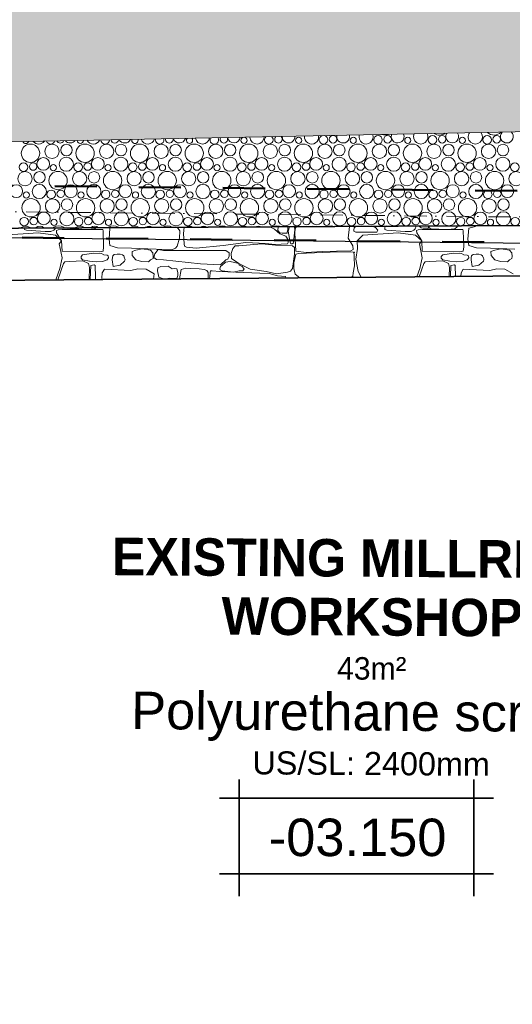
# Model space of a CAD drawing. Header units: millimetres. Extents: x -738537 to 1850049, y -250217 to 604013.
# Tile 32 of 204: x -616314 to -613031, y 76888 to 83456. Entities that reach past the tile are written whole.
import ezdxf

# ---------------------------------------------------------------- set-up
doc = ezdxf.new("R2010")
doc.units = ezdxf.units.MM
doc.header["$MEASUREMENT"] = 0
doc.set_wipeout_variables(frame=1)
for name, pattern in [('Dashed', [280, 140, -140]), ('Dot & Dashed', [280, 150, -60, 0, -70]), ('Wipeout_Contour', [1000, 0, -1000])]:
    doc.linetypes.add(name, pattern=pattern)
for name, color, linetype, lineweight in [('0_Pen_No__170', 9, 'Continuous', 0), ('0_Pen_No__3', 30, 'Continuous', 15), ('A_WALL LOAD_Pen_No__1', 214, 'Continuous', 35), ('BUILDING_Pen_No__2', 1, 'Continuous', 25), ('C-GRID _Pen_No__5', 4, 'Continuous', 5), ('C_TEXT GA_Pen_No__6', 7, 'Continuous', 5), ('MARKETING_Pen_No__1', 214, 'Continuous', 35), ('SEWER LINE_Pen_No__1', 214, 'Continuous', 35)]:
    doc.layers.add(name, color=color, linetype=linetype, lineweight=lineweight)
for name, color, linetype, lineweight, true_color in [('0_Pen_No__171', 7, 'Continuous', 0, 0xdadada), ('0_Pen_No__28', 7, 'Continuous', 50, 0xff9390), ('MARKETING_Pen_No__7', 7, 'Continuous', 5, 0x9f07ff)]:
    doc.layers.add(name, color=color, linetype=linetype, lineweight=lineweight, true_color=true_color)
doc.layers.add('MARKETING', color=7, linetype='Continuous')
doc.styles.add('GENERATED_STYLE_2', font='arial.ttf')
doc.styles.add('GENERATED_STYLE_3', font='GOTHICB.TTF')

# ---------------------------------------------------------------- blocks, each defined once
blk = doc.blocks.new('*X3')
at = {"layer": '0_Pen_No__170', "color": 9, "linetype": 'Continuous', "lineweight": 0}
for centre, radius in [((-614818.9, 82650.7), 20.7), ((-614455.2, 82650.7), 20.7), ((-614226.2, 82658.4), 25.1), ((-614091.5, 82650.7), 20.7), ((-613926.3, 82654.9), 28.6), ((-613862.5, 82658.4), 25.1), ((-613727.8, 82650.7), 20.7), ((-613562.6, 82654.9), 28.6), ((-613498.8, 82658.4), 25.1), ((-613364.1, 82650.7), 20.7), ((-613198.9, 82654.9), 28.6), ((-613135.1, 82658.4), 25.1), ((-616242.5, 82565.1), 61.2), ((-616098.9, 82577.5), 47.7), ((-616002.9, 82586.3), 38.4), ((-615878.8, 82565.1), 61.2), ((-615735.2, 82577.5), 47.7), ((-615639.2, 82586.3), 38.4), ((-615515.1, 82565.1), 61.2), ((-615371.5, 82577.5), 47.7), ((-615275.5, 82586.3), 38.4), ((-615151.4, 82565.1), 61.2), ((-615007.8, 82577.5), 47.7), ((-614911.8, 82586.3), 38.4), ((-614787.7, 82565.1), 61.2), ((-614644.1, 82577.5), 47.7), ((-614548.1, 82586.3), 38.4), ((-614423.9, 82565.1), 61.2), ((-614280.4, 82577.5), 47.7), ((-614184.4, 82586.3), 38.4), ((-614060.2, 82565.1), 61.2), ((-613916.7, 82577.5), 47.7), ((-613820.6, 82586.3), 38.4), ((-613696.5, 82565.1), 61.2), ((-613553, 82577.5), 47.7), ((-613456.9, 82586.3), 38.4), ((-613332.8, 82565.1), 61.2), ((-613189.3, 82577.5), 47.7), ((-613093.2, 82586.3), 38.4), ((-616288.6, 82472.9), 28.6), ((-616224.8, 82476.4), 25.1), ((-616157.4, 82494.1), 42.6), ((-616003.9, 82492), 47.3), ((-615924.9, 82472.9), 28.6), ((-615861.1, 82476.4), 25.1), ((-615793.7, 82494.1), 42.6), ((-615640.2, 82492), 47.3), ((-615561.2, 82472.9), 28.6), ((-615497.3, 82476.4), 25.1), ((-615430, 82494.1), 42.6), ((-615276.5, 82492), 47.3), ((-615197.5, 82472.9), 28.6), ((-615133.6, 82476.4), 25.1), ((-615066.3, 82494.1), 42.6), ((-614912.8, 82492), 47.3), ((-614833.8, 82472.9), 28.6), ((-614769.9, 82476.4), 25.1), ((-614702.6, 82494.1), 42.6), ((-614549.1, 82492), 47.3), ((-614470, 82472.9), 28.6), ((-614406.2, 82476.4), 25.1), ((-614338.8, 82494.1), 42.6), ((-614185.4, 82492), 47.3), ((-614106.3, 82472.9), 28.6), ((-614042.5, 82476.4), 25.1), ((-613975.1, 82494.1), 42.6), ((-613821.7, 82492), 47.3), ((-613742.6, 82472.9), 28.6), ((-613678.8, 82476.4), 25.1), ((-613611.4, 82494.1), 42.6), ((-613458, 82492), 47.3), ((-613378.9, 82472.9), 28.6), ((-613315.1, 82476.4), 25.1), ((-613247.7, 82494.1), 42.6), ((-613094.2, 82492), 47.3), ((-613015.2, 82472.9), 28.6), ((-616278.9, 82395.5), 47.7), ((-616182.9, 82404.3), 38.4), ((-616058.8, 82383.1), 61.2), ((-616090, 82468.7), 20.7), ((-615915.2, 82395.5), 47.7), ((-615819.2, 82404.3), 38.4), ((-615695.1, 82383.1), 61.2), ((-615726.3, 82468.7), 20.7), ((-615551.5, 82395.5), 47.7), ((-615455.5, 82404.3), 38.4), ((-615331.4, 82383.1), 61.2), ((-615362.6, 82468.7), 20.7), ((-615187.8, 82395.5), 47.7), ((-615091.8, 82404.3), 38.4), ((-614967.7, 82383.1), 61.2), ((-614998.9, 82468.7), 20.7), ((-614824.1, 82395.5), 47.7), ((-614728.1, 82404.3), 38.4), ((-614603.9, 82383.1), 61.2), ((-614635.2, 82468.7), 20.7), ((-614460.4, 82395.5), 47.7), ((-614364.4, 82404.3), 38.4), ((-614240.2, 82383.1), 61.2), ((-614271.5, 82468.7), 20.7), ((-614096.7, 82395.5), 47.7), ((-614000.6, 82404.3), 38.4), ((-613876.5, 82383.1), 61.2), ((-613907.8, 82468.7), 20.7), ((-613733, 82395.5), 47.7), ((-613636.9, 82404.3), 38.4), ((-613512.8, 82383.1), 61.2), ((-613544.1, 82468.7), 20.7), ((-613369.3, 82395.5), 47.7), ((-613273.2, 82404.3), 38.4), ((-613149.1, 82383.1), 61.2), ((-613180.4, 82468.7), 20.7), ((-613005.6, 82395.5), 47.7), ((-616337.4, 82312.2), 42.6), ((-616270, 82286.7), 20.7), ((-616183.9, 82310), 47.3), ((-616104.9, 82290.9), 28.6), ((-616041.1, 82294.4), 25.1), ((-615973.7, 82312.2), 42.6), ((-615906.3, 82286.7), 20.7), ((-615820.2, 82310), 47.3), ((-615741.2, 82290.9), 28.6), ((-615677.3, 82294.4), 25.1), ((-615610, 82312.2), 42.6), ((-615542.6, 82286.7), 20.7), ((-615456.5, 82310), 47.3), ((-615377.5, 82290.9), 28.6), ((-615313.6, 82294.4), 25.1), ((-615246.3, 82312.2), 42.6), ((-615178.9, 82286.7), 20.7), ((-615092.8, 82310), 47.3), ((-615013.8, 82290.9), 28.6), ((-614949.9, 82294.4), 25.1), ((-614882.6, 82312.2), 42.6), ((-614815.2, 82286.7), 20.7), ((-614729.1, 82310), 47.3), ((-614650, 82290.9), 28.6), ((-614586.2, 82294.4), 25.1), ((-614518.8, 82312.2), 42.6), ((-614451.5, 82286.7), 20.7), ((-614365.4, 82310), 47.3), ((-614286.3, 82290.9), 28.6), ((-614222.5, 82294.4), 25.1), ((-614155.1, 82312.2), 42.6), ((-614087.8, 82286.7), 20.7), ((-614001.7, 82310), 47.3), ((-613922.6, 82290.9), 28.6), ((-613858.8, 82294.4), 25.1), ((-613791.4, 82312.2), 42.6), ((-613724.1, 82286.7), 20.7), ((-613638, 82310), 47.3), ((-613558.9, 82290.9), 28.6), ((-613495.1, 82294.4), 25.1), ((-613427.7, 82312.2), 42.6), ((-613360.4, 82286.7), 20.7), ((-613274.2, 82310), 47.3), ((-613195.2, 82290.9), 28.6), ((-613131.4, 82294.4), 25.1), ((-613064, 82312.2), 42.6), ((-616238.8, 82201.1), 61.2), ((-616095.2, 82213.5), 47.7), ((-615999.2, 82222.4), 38.4), ((-615875.1, 82201.1), 61.2), ((-615731.5, 82213.5), 47.7), ((-615635.5, 82222.4), 38.4), ((-615511.4, 82201.1), 61.2), ((-615367.8, 82213.5), 47.7), ((-615271.8, 82222.4), 38.4), ((-615147.7, 82201.1), 61.2), ((-615004.1, 82213.5), 47.7), ((-614908.1, 82222.4), 38.4), ((-614783.9, 82201.1), 61.2), ((-614640.4, 82213.5), 47.7), ((-614544.4, 82222.4), 38.4), ((-614420.2, 82201.1), 61.2), ((-614276.7, 82213.5), 47.7), ((-614180.6, 82222.4), 38.4), ((-614056.5, 82201.1), 61.2), ((-613913, 82213.5), 47.7), ((-613816.9, 82222.4), 38.4), ((-613692.8, 82201.1), 61.2), ((-613549.3, 82213.5), 47.7), ((-613453.2, 82222.4), 38.4), ((-613329.1, 82201.1), 61.2), ((-613185.6, 82213.5), 47.7), ((-613089.5, 82222.4), 38.4), ((-616153.7, 82130.2), 42.6), ((-616000.2, 82128), 47.3), ((-615790, 82130.2), 42.6), ((-615636.5, 82128), 47.3), ((-615426.3, 82130.2), 42.6), ((-615272.8, 82128), 47.3), ((-615062.6, 82130.2), 42.6), ((-614909.1, 82128), 47.3), ((-614698.8, 82130.2), 42.6), ((-614545.4, 82128), 47.3), ((-614335.1, 82130.2), 42.6), ((-614181.7, 82128), 47.3), ((-613971.4, 82130.2), 42.6), ((-613818, 82128), 47.3), ((-613607.7, 82130.2), 42.6), ((-613454.2, 82128), 47.3), ((-613244, 82130.2), 42.6), ((-613090.5, 82128), 47.3), ((-616284.9, 82108.9), 28.6), ((-616221.1, 82112.4), 25.1), ((-616086.3, 82104.7), 20.7), ((-615921.2, 82108.9), 28.6), ((-615857.3, 82112.4), 25.1), ((-615722.6, 82104.7), 20.7), ((-615557.5, 82108.9), 28.6), ((-615493.6, 82112.4), 25.1), ((-615358.9, 82104.7), 20.7), ((-615193.8, 82108.9), 28.6), ((-615129.9, 82112.4), 25.1), ((-614995.2, 82104.7), 20.7), ((-614830, 82108.9), 28.6), ((-614766.2, 82112.4), 25.1), ((-614631.5, 82104.7), 20.7), ((-614466.3, 82108.9), 28.6), ((-614402.5, 82112.4), 25.1), ((-614267.8, 82104.7), 20.7), ((-614102.6, 82108.9), 28.6), ((-614038.8, 82112.4), 25.1), ((-613904.1, 82104.7), 20.7), ((-613738.9, 82108.9), 28.6), ((-613675.1, 82112.4), 25.1), ((-613540.4, 82104.7), 20.7), ((-613375.2, 82108.9), 28.6), ((-613311.4, 82112.4), 25.1), ((-613176.6, 82104.7), 20.7), ((-613011.5, 82108.9), 28.6), ((-613633.2, 82040.4), 38.4), ((-613269.5, 82040.4), 38.4)]:
    blk.add_circle(centre, radius, dxfattribs=at)
for centre, radius, start, end in [((-613795.1, 82676.1), 42.6, 159.11005, 23.15079), ((-613641.7, 82674), 47.3, 154.57622, 27.68462), ((-613516.5, 82747.1), 61.2, 235.02346, 307.23738), ((-613431.4, 82676.1), 42.6, 148.20392, 34.05692), ((-613278, 82674), 47.3, 144.35263, 37.90821), ((-613152.8, 82747.1), 61.2, 224.81589, 317.44494), ((-613067.7, 82676.1), 42.6, 135.7171, 46.54373), ((-616273.7, 82650.7), 20.7, 202.48104, 339.7798), ((-616187.6, 82674), 47.3, 219.05614, 323.2047), ((-616108.6, 82654.9), 28.6, 198.24793, 344.01291), ((-616044.8, 82658.4), 25.1, 206.39282, 335.86801), ((-615977.4, 82676.1), 42.6, 220.68571, 321.57512), ((-615910, 82650.7), 20.7, 182.107, 0.15383), ((-615823.9, 82674), 47.3, 208.70936, 333.55148), ((-615744.9, 82654.9), 28.6, 183.61474, 358.6461), ((-615681.1, 82658.4), 25.1, 189.21275, 353.04809), ((-615613.7, 82676.1), 42.6, 209.04768, 333.21315), ((-615546.3, 82650.7), 20.7, 161.86245, 20.39838), ((-615460.2, 82674), 47.3, 199.26808, 342.99276), ((-615381.2, 82654.9), 28.6, 169.1463, 13.11453), ((-615317.3, 82658.4), 25.1, 172.75997, 9.50086), ((-615250, 82676.1), 42.6, 198.56218, 343.69866), ((-615182.6, 82650.7), 20.7, 138.51944, 43.7414), ((-615096.5, 82674), 47.3, 190.31596, 351.94487), ((-615017.5, 82654.9), 28.6, 153.83187, 28.42896), ((-614953.6, 82658.4), 25.1, 155.5523, 26.70854), ((-614886.3, 82676.1), 42.6, 188.65452, 353.60632), ((-614732.8, 82674), 47.3, 181.58667, 0.67416), ((-614653.8, 82654.9), 28.6, 135.92694, 46.33389), ((-614589.9, 82658.4), 25.1, 135.24823, 47.01261), ((-614522.6, 82676.1), 42.6, 178.97081, 3.29002), ((-614369.1, 82674), 47.3, 172.86806, 9.39277), ((-614290, 82654.9), 28.6, 107.2674, 74.99344), ((-614158.8, 82676.1), 42.6, 169.22424, 13.0366), ((-614005.4, 82674), 47.3, 163.95039, 18.31045), ((-613880.2, 82747.1), 61.2, 248.81953, 293.44131), ((-616275.2, 82031.5), 47.7, 342.7008, 196.59883), ((-616179.2, 82040.4), 38.4, 322.21936, 217.08026), ((-616055.1, 82019.1), 61.2, 357.03227, 182.26736), ((-615911.5, 82031.5), 47.7, 339.88761, 199.41202), ((-615815.5, 82040.4), 38.4, 317.90961, 221.39002), ((-615691.4, 82019.1), 61.2, 354.94721, 184.35242), ((-615547.8, 82031.5), 47.7, 337.02385, 202.27578), ((-615451.8, 82040.4), 38.4, 313.28815, 226.01148), ((-615327.7, 82019.1), 61.2, 352.85589, 186.44374), ((-615184.1, 82031.5), 47.7, 334.09908, 205.20055), ((-615088.1, 82040.4), 38.4, 308.23641, 231.06322), ((-614963.9, 82019.1), 61.2, 350.75543, 188.54419), ((-614820.4, 82031.5), 47.7, 331.10104, 208.19858), ((-614724.4, 82040.4), 38.4, 302.54952, 236.7501), ((-614600.2, 82019.1), 61.2, 348.64285, 190.65678), ((-614456.7, 82031.5), 47.7, 328.01501, 211.28461), ((-614360.6, 82040.4), 38.4, 295.8082, 243.49142), ((-614236.5, 82019.1), 61.2, 346.51499, 192.78464), ((-614093, 82031.5), 47.7, 324.82287, 214.47676), ((-613996.9, 82040.4), 38.4, 286.80003, 252.4996), ((-613872.8, 82019.1), 61.2, 344.36852, 194.93111), ((-613729.3, 82031.5), 47.7, 321.50172, 217.7979), ((-613509.1, 82019.1), 61.2, 342.19984, 197.09979), ((-613365.6, 82031.5), 47.7, 318.02173, 221.27789), ((-613145.4, 82019.1), 61.2, 340.00503, 199.2946), ((-613001.8, 82031.5), 47.7, 314.34251, 224.95712)]:
    blk.add_arc(centre, radius, start, end, dxfattribs=at)
blk = doc.blocks.new('Fill_2', base_point=(0, 0))
at = {"color": 254, "linetype": 'Wipeout_Contour', "lineweight": 0, "ltscale": 14005644.7295551}
blk.add_wipeout([(-629509.8, 81186.9), (-636562.3, 79781.8), (-636489.6, 79417.3), (-629462, 80817.5), (-620502.8, 81356.1), (-620540.5, 82043.7), (-601136.6, 81925.1), (-601127.3, 81469.6), (-590151.9, 81021), (-590021.9, 81719.9), (-589769.8, 81683.3), (-588537.1, 88325.9), (-581323.3, 84127), (-581890.9, 80218.2), (-581481.7, 80187.1), (-580849.5, 84486.2), (-589699.4, 89557.9), (-590288.4, 81899.2), (-594388.9, 82642), (-600414.3, 82313.5), (-600427.4, 82955.9), (-621103.7, 82547.9), (-621076.1, 81700.6)], dxfattribs=at)
at = {"layer": '0_Pen_No__170', "color": 255, "linetype": 'Continuous', "lineweight": 0, "flags": 128}
blk.add_lwpolyline([(-629509.8, 81186.9), (-636562.3, 79781.8), (-636489.6, 79417.3), (-629462, 80817.5), (-620502.8, 81356.1), (-620540.5, 82043.7), (-601136.6, 81925.1), (-601127.3, 81469.6), (-590151.9, 81021), (-590021.9, 81719.9), (-589769.8, 81683.3), (-588537.1, 88325.9), (-581323.3, 84127), (-581890.9, 80218.2), (-581481.7, 80187.1), (-580849.5, 84486.2), (-589699.4, 89557.9), (-590288.4, 81899.2), (-594388.9, 82642), (-600414.3, 82313.5), (-600427.4, 82955.9), (-621103.7, 82547.9), (-621076.1, 81700.6)], close=True, dxfattribs=at)
at = {"layer": '0_Pen_No__170', "color": 9, "linetype": 'Continuous', "lineweight": 0}
blk.add_blockref('*X3', (0, 0), dxfattribs=at)
blk = doc.blocks.new('*X284')
at = {"layer": 'MARKETING_Pen_No__7', "color": 190, "linetype": 'Continuous', "lineweight": 5, "true_color": 0x9f07ff}
for p, q in [((-616279.8, 82066), (-616281.5, 82056.5)), ((-616281.5, 82056.5), (-616268.2, 82051.6)), ((-616268.2, 82051.6), (-616145.3, 82042.5)), ((-616145.3, 82042.5), (-616105.9, 82044.1)), ((-616105.9, 82044.1), (-616088, 82051.6)), ((-616088, 82051.6), (-616078.1, 82060.8)), ((-616078.1, 82060.8), (-616076.4, 82067)), ((-616059, 82054.2), (-616069.3, 82048.7)), ((-616069.3, 82048.7), (-616068.5, 82034)), ((-616031.2, 82055.6), (-616059, 82054.2)), ((-616039.9, 82067.2), (-616039.6, 82066.8)), ((-616039.6, 82066.8), (-616024.6, 82064.9)), ((-615760.6, 82055.6), (-616031.2, 82055.6)), ((-616024.6, 82064.9), (-615992.9, 82064.9)), ((-615992.9, 82064.9), (-615992, 82067.5)), ((-615984.4, 82067.5), (-615984.3, 82066.6)), ((-615984.3, 82066.6), (-615974.1, 82060.8)), ((-615974.1, 82060.8), (-615865.5, 82056)), ((-615865.5, 82056), (-615813.8, 82060.8)), ((-615813.8, 82060.8), (-615806.2, 82068.4)), ((-615757.8, 82047.2), (-615760.6, 82055.6)), ((-615755.2, 81941.4), (-615757.8, 82047.2)), ((-615719.2, 81992), (-615714.1, 82066.4)), ((-615714.1, 82066.4), (-615700.4, 82069)), ((-615246.7, 82047.1), (-615264, 82071.3)), ((-615250, 81998.3), (-615246.7, 82047.1)), ((-615218.6, 82071.5), (-615221.9, 82029.5)), ((-614851.7, 82072.4), (-614871.4, 82073.3)), ((-614818.2, 82073.6), (-614851.7, 82072.4)), ((-614616.2, 82059.5), (-614647.7, 82074.5)), ((-614580, 82028.5), (-614616.2, 82059.5)), ((-614591.2, 82074.8), (-614594.8, 82050.7)), ((-614594.8, 82050.7), (-614580.1, 82034.4)), ((-614533.4, 82032.5), (-614526.4, 82053.1)), ((-614527.6, 82072.8), (-614528.1, 82075.1)), ((-614526.4, 82053.1), (-614527.6, 82072.8)), ((-614516.9, 82075.2), (-614525.5, 82045.9)), ((-614525.5, 82045.9), (-614512.5, 81972.8)), ((-614490.1, 81972.8), (-614480.7, 82054)), ((-614480.7, 82054), (-614483.1, 82075.3)), ((-614477.4, 82063.4), (-614480.4, 82035)), ((-614468.9, 82075.4), (-614477.4, 82063.4)), ((-614125.5, 81997.9), (-614116.6, 82077.3)), ((-614084.3, 82067.5), (-614088.3, 82052.2)), ((-614088.3, 82052.2), (-614087.3, 82044.7)), ((-614087.3, 82044.7), (-614074.8, 82037.7)), ((-614074.8, 82076.7), (-614084.3, 82067.5)), ((-613960.6, 82076.7), (-614074.8, 82076.7)), ((-614074.8, 82037.7), (-613960.6, 82037.7)), ((-613942.1, 82069.7), (-613960.6, 82076.7)), ((-613960.6, 82037.7), (-613934.9, 82038.7)), ((-613927.4, 82051.6), (-613942.1, 82069.7)), ((-613934.9, 82038.7), (-613927.4, 82051.6)), ((-613879.8, 82066.3), (-613881.5, 82056.5)), ((-613881.5, 82056.5), (-613868.2, 82051.6)), ((-613879.4, 82078.5), (-613879.8, 82066.3)), ((-613868.2, 82051.6), (-613745.3, 82042.5)), ((-613745.3, 82042.5), (-613705.9, 82044.1)), ((-613705.9, 82044.1), (-613688, 82051.6)), ((-613688, 82051.6), (-613678.1, 82060.8)), ((-613678.1, 82060.8), (-613673.1, 82079.6)), ((-613659, 82054.2), (-613669.3, 82048.7)), ((-613669.3, 82048.7), (-613668.5, 82034)), ((-613631.2, 82055.6), (-613659, 82054.2)), ((-613651.2, 82079.7), (-613639.6, 82066.8)), ((-613639.6, 82066.8), (-613624.6, 82064.9)), ((-613360.6, 82055.6), (-613631.2, 82055.6)), ((-613624.6, 82064.9), (-613592.9, 82064.9)), ((-613592.9, 82064.9), (-613587.7, 82080)), ((-613585.4, 82080), (-613584.3, 82066.6)), ((-613584.3, 82066.6), (-613574.1, 82060.8)), ((-613574.1, 82060.8), (-613465.5, 82056)), ((-613465.5, 82056), (-613413.8, 82060.8)), ((-613413.8, 82060.8), (-613399.5, 82075.2)), ((-613399.5, 82075.2), (-613397.8, 82081)), ((-613357.8, 82047.2), (-613360.6, 82055.6)), ((-613355.2, 81941.4), (-613357.8, 82047.2)), ((-613327.2, 81992), (-613322.1, 82066.4)), ((-613322.1, 82066.4), (-613285.4, 82073.4)), ((-613266.7, 82081.7), (-613285.4, 82073.4)), ((-613158.4, 82080.5), (-613197.3, 82082.1)), ((-613132.1, 82082.4), (-613158.4, 82080.5)), ((-616191.6, 82033.1), (-616426.6, 82017.9)), ((-616075.4, 82017.9), (-616191.6, 82033.1)), ((-616035, 81980.9), (-616075.4, 82017.9)), ((-616068.5, 82034), (-616035, 81980.9)), ((-616050.9, 81961.3), (-616035, 81980.9)), ((-616035, 81980.9), (-616031.2, 81911.7)), ((-615714.1, 81950.4), (-615719.2, 81992)), ((-615265.6, 81946), (-615250, 81998.3)), ((-615221.9, 82029.5), (-615218, 81961.2)), ((-614580.1, 82034.4), (-614565.1, 82032.5)), ((-614541.3, 82011.1), (-614580, 82028.5)), ((-614565.1, 82032.5), (-614533.4, 82032.5)), ((-614524.8, 81988.4), (-614541.3, 82011.1)), ((-614525.1, 81969), (-614524.8, 81988.4)), ((-614512.5, 81972.8), (-614508, 81961.9)), ((-614487.5, 81968.1), (-614490.1, 81972.8)), ((-614480.4, 82035), (-614473.2, 81911.3)), ((-614094.2, 81947.9), (-614125.5, 81997.9)), ((-614026.6, 82017.9), (-614066.2, 81980.3)), ((-614066.2, 81980.3), (-614063, 81930.1)), ((-613791.6, 82033.1), (-614026.6, 82017.9)), ((-613675.4, 82017.9), (-613791.6, 82033.1)), ((-613635, 81980.9), (-613675.4, 82017.9)), ((-613668.5, 82034), (-613635, 81980.9)), ((-613650.9, 81961.3), (-613635, 81980.9)), ((-613635, 81980.9), (-613631.2, 81911.7)), ((-613322.1, 81950.4), (-613327.2, 81992)), ((-616031.4, 81866.9), (-616050.9, 81961.3)), ((-616031.2, 81911.7), (-615784.6, 81908.5)), ((-615784.6, 81908.5), (-615758.4, 81911.7)), ((-615758.4, 81911.7), (-615755.2, 81941.4)), ((-615714.1, 81950.4), (-615661.9, 81933.8)), ((-615661.9, 81933.8), (-615568.4, 81932.9)), ((-615568.4, 81932.9), (-615405.5, 81924.9)), ((-615540.8, 81918.3), (-615565.8, 81909.1)), ((-615565.8, 81909.1), (-615564.7, 81882.3)), ((-615498.9, 81928), (-615540.8, 81918.3)), ((-615441.8, 81918.3), (-615498.9, 81928)), ((-615426.2, 81901.3), (-615441.8, 81918.3)), ((-615390.7, 81923.8), (-615412.8, 81893.2)), ((-615405.5, 81924.9), (-615301.3, 81921.8)), ((-615356.6, 81916.9), (-615390.7, 81923.8)), ((-614940.1, 81916.9), (-615356.6, 81916.9)), ((-615301.3, 81921.8), (-615275.9, 81931.4)), ((-615275.9, 81931.4), (-615265.6, 81946)), ((-615218, 81961.2), (-615216.6, 81944.8)), ((-615216.6, 81944.8), (-615203.2, 81938.4)), ((-615203.2, 81938.4), (-615138.1, 81931.9)), ((-615138.1, 81931.9), (-614959.3, 81948.8)), ((-614959.3, 81948.8), (-614806.9, 81969.4)), ((-614917.9, 81901), (-614940.1, 81916.9)), ((-614892.8, 81930.7), (-614905.1, 81897)), ((-614879.3, 81947.6), (-614892.8, 81930.7)), ((-614853.7, 81946.6), (-614879.3, 81947.6)), ((-614702, 81961.7), (-614853.7, 81946.6)), ((-614806.9, 81969.4), (-614674, 81964)), ((-614609.2, 81952.7), (-614702, 81961.7)), ((-614674, 81964), (-614614, 81955.6)), ((-614614, 81955.6), (-614530.2, 81961.2)), ((-614497.2, 81946.6), (-614609.2, 81952.7)), ((-614530.2, 81961.2), (-614525.1, 81969)), ((-614508, 81961.9), (-614498.7, 81960.6)), ((-614498.7, 81960.6), (-614487.5, 81968.1)), ((-614483.6, 81935.4), (-614497.2, 81946.6)), ((-614483.6, 81921.9), (-614483.6, 81935.4)), ((-614483.4, 81891.9), (-614483.6, 81921.9)), ((-614473.2, 81911.3), (-614405.4, 81903.3)), ((-614453.6, 81896.8), (-614193.3, 81906.9)), ((-614405.4, 81903.3), (-614298.9, 81910.6)), ((-614298.9, 81910.6), (-614106.5, 81914.1)), ((-614193.3, 81906.9), (-614089.1, 81904.1)), ((-614106.5, 81914.1), (-614091.4, 81923.5)), ((-614091.4, 81923.5), (-614094.2, 81947.9)), ((-614084.9, 81892.6), (-614089.1, 81904.1)), ((-614063, 81930.1), (-614075.2, 81857.8)), ((-613631.4, 81866.9), (-613650.9, 81961.3)), ((-613631.2, 81911.7), (-613384.6, 81908.5)), ((-613384.6, 81908.5), (-613358.4, 81911.7)), ((-613358.4, 81911.7), (-613355.2, 81941.4)), ((-613322.1, 81950.4), (-613269.9, 81933.8)), ((-613269.9, 81933.8), (-613176.4, 81932.9)), ((-613176.4, 81932.9), (-613013.5, 81924.9)), ((-613148.8, 81918.3), (-613173.8, 81909.1)), ((-613173.8, 81909.1), (-613172.7, 81882.3)), ((-613106.9, 81928), (-613148.8, 81918.3)), ((-613049.8, 81918.3), (-613106.9, 81928)), ((-613034.2, 81901.3), (-613049.8, 81918.3)), ((-616046.9, 81797.2), (-616031.4, 81866.9)), ((-616013.1, 81840.3), (-616022, 81828.5)), ((-615982.5, 81843.9), (-616013.1, 81840.3)), ((-615893.9, 81846.5), (-615982.5, 81843.9)), ((-615904.6, 81875.7), (-615905.8, 81866)), ((-615905.8, 81866), (-615895.2, 81854.2)), ((-615895.2, 81887.9), (-615904.6, 81875.7)), ((-615822.7, 81899.1), (-615895.2, 81887.9)), ((-615895.2, 81854.2), (-615848.2, 81844.9)), ((-615855.6, 81828.5), (-615893.9, 81846.5)), ((-615848.2, 81844.9), (-615805.2, 81841.8)), ((-615769.2, 81896.1), (-615822.7, 81899.1)), ((-615805.2, 81841.8), (-615761.8, 81843.6)), ((-615754.1, 81887.9), (-615769.2, 81896.1)), ((-615761.8, 81843.6), (-615731.5, 81854.2)), ((-615731.8, 81884.3), (-615754.1, 81887.9)), ((-615724.1, 81881), (-615731.8, 81884.3)), ((-615731.5, 81854.2), (-615721.5, 81868.3)), ((-615721.5, 81868.3), (-615724.1, 81881)), ((-615696.9, 81868.6), (-615697.2, 81854.9)), ((-615697.2, 81854.9), (-615690.8, 81810.3)), ((-615694.2, 81880.2), (-615696.9, 81868.6)), ((-615690.2, 81886), (-615694.2, 81880.2)), ((-615684.3, 81889.7), (-615690.2, 81886)), ((-615664.6, 81892.3), (-615684.3, 81889.7)), ((-615645.3, 81892), (-615664.6, 81892.3)), ((-615645.9, 81817.6), (-615615.3, 81845.5)), ((-615630.2, 81886.9), (-615645.3, 81892)), ((-615621.2, 81880.2), (-615630.2, 81886.9)), ((-615614.9, 81864.9), (-615621.2, 81880.2)), ((-615615.3, 81845.5), (-615612.5, 81853.8)), ((-615613.3, 81860.5), (-615614.9, 81864.9)), ((-615612.5, 81853.8), (-615613.3, 81860.5)), ((-615564.7, 81882.3), (-615540.8, 81854.2)), ((-615540.8, 81854.2), (-615502.9, 81842.4)), ((-615502.9, 81842.4), (-615455.4, 81841.3)), ((-615455.4, 81841.3), (-615441.8, 81854.2)), ((-615441.8, 81854.2), (-615425.5, 81862)), ((-615424.4, 81877.2), (-615426.2, 81901.3)), ((-615425.5, 81862), (-615424.4, 81877.2)), ((-615412.8, 81893.2), (-615419.5, 81870.7)), ((-615419.5, 81870.7), (-615403.7, 81855.8)), ((-615403.7, 81855.8), (-615356.6, 81854.2)), ((-615356.6, 81854.2), (-615109.6, 81828.4)), ((-614976.5, 81820.3), (-614940.1, 81854.2)), ((-614943.2, 81838.3), (-614966.1, 81819.2)), ((-614911.2, 81843.7), (-614943.2, 81838.3)), ((-614940.1, 81854.2), (-614927.8, 81858)), ((-614927.8, 81858), (-614918.6, 81878.6)), ((-614918.6, 81878.6), (-614917.9, 81901)), ((-614853.7, 81828.9), (-614911.2, 81843.7)), ((-614905.1, 81897), (-614903.2, 81862.3)), ((-614903.2, 81862.3), (-614853.7, 81828.9)), ((-614497.2, 81796.1), (-614483.4, 81891.9)), ((-614473.2, 81891.8), (-614487.8, 81834.5)), ((-614473.2, 81891.8), (-614453.6, 81896.8)), ((-614085.5, 81872.7), (-614084.9, 81892.6)), ((-614083.1, 81813), (-614085.5, 81872.7)), ((-614075.2, 81857.8), (-614059.5, 81776.5)), ((-613646.9, 81797.2), (-613631.4, 81866.9)), ((-613613.1, 81840.3), (-613622, 81828.5)), ((-613582.5, 81843.9), (-613613.1, 81840.3)), ((-613493.9, 81846.5), (-613582.5, 81843.9)), ((-613504.6, 81875.7), (-613505.8, 81866)), ((-613505.8, 81866), (-613495.2, 81854.2)), ((-613495.2, 81887.9), (-613504.6, 81875.7)), ((-613422.7, 81899.1), (-613495.2, 81887.9)), ((-613495.2, 81854.2), (-613448.2, 81844.9)), ((-613455.6, 81828.5), (-613493.9, 81846.5)), ((-613448.2, 81844.9), (-613405.2, 81841.8)), ((-613369.2, 81896.1), (-613422.7, 81899.1)), ((-613405.2, 81841.8), (-613361.8, 81843.6)), ((-613354.1, 81887.9), (-613369.2, 81896.1)), ((-613361.8, 81843.6), (-613331.5, 81854.2)), ((-613331.8, 81884.3), (-613354.1, 81887.9)), ((-613324.1, 81881), (-613331.8, 81884.3)), ((-613331.5, 81854.2), (-613321.5, 81868.3)), ((-613321.5, 81868.3), (-613324.1, 81881)), ((-613304.9, 81868.6), (-613305.2, 81854.9)), ((-613305.2, 81854.9), (-613298.8, 81810.3)), ((-613302.2, 81880.2), (-613304.9, 81868.6)), ((-613298.2, 81886), (-613302.2, 81880.2)), ((-613292.3, 81889.7), (-613298.2, 81886)), ((-613272.6, 81892.3), (-613292.3, 81889.7)), ((-613253.3, 81892), (-613272.6, 81892.3)), ((-613253.9, 81817.6), (-613223.3, 81845.5)), ((-613238.2, 81886.9), (-613253.3, 81892)), ((-613229.2, 81880.2), (-613238.2, 81886.9)), ((-613222.9, 81864.9), (-613229.2, 81880.2)), ((-613223.3, 81845.5), (-613220.5, 81853.8)), ((-613221.3, 81860.5), (-613222.9, 81864.9)), ((-613220.5, 81853.8), (-613221.3, 81860.5)), ((-613172.7, 81882.3), (-613148.8, 81854.2)), ((-613148.8, 81854.2), (-613110.9, 81842.4)), ((-613110.9, 81842.4), (-613063.4, 81841.3)), ((-613063.4, 81841.3), (-613049.8, 81854.2)), ((-613049.8, 81854.2), (-613033.5, 81862)), ((-613032.4, 81877.2), (-613034.2, 81901.3)), ((-613033.5, 81862), (-613032.4, 81877.2)), ((-616074.6, 81720.6), (-616046.9, 81797.2)), ((-616022, 81828.5), (-616060.5, 81720.7)), ((-615849.6, 81803.7), (-615855.6, 81828.5)), ((-615851.7, 81722.5), (-615849.6, 81803.7)), ((-615840.9, 81815.6), (-615844.8, 81722.6)), ((-615817.3, 81820.9), (-615840.9, 81815.6)), ((-615811.7, 81815.6), (-615817.3, 81820.9)), ((-615808.9, 81739.2), (-615811.7, 81815.6)), ((-615750, 81792.5), (-615764.7, 81766.9)), ((-615573.5, 81783.8), (-615750, 81792.5)), ((-615691.1, 81810.2), (-615645.9, 81817.6)), ((-615526.8, 81794.6), (-615573.5, 81783.8)), ((-615472.6, 81792.5), (-615526.8, 81794.6)), ((-615418.1, 81760.9), (-615472.6, 81792.5)), ((-615394.2, 81801.1), (-615396.8, 81780.2)), ((-615396.8, 81780.2), (-615387.5, 81739.4)), ((-615374.2, 81810.4), (-615394.2, 81801.1)), ((-615326, 81811), (-615374.2, 81810.4)), ((-615298.6, 81794.2), (-615326, 81811)), ((-615280.1, 81795.8), (-615298.6, 81794.2)), ((-615266.9, 81794.2), (-615280.1, 81795.8)), ((-615261.1, 81769.1), (-615266.9, 81794.2)), ((-615237.8, 81788.9), (-615248.4, 81727.7)), ((-615206.6, 81798.9), (-615237.8, 81788.9)), ((-615176.2, 81795.2), (-615206.6, 81798.9)), ((-615117.6, 81794.4), (-615176.2, 81795.2)), ((-615084, 81788.9), (-615117.6, 81794.4)), ((-615109.6, 81828.4), (-614976.5, 81820.3)), ((-615066.1, 81783.5), (-615084, 81788.9)), ((-615059.3, 81769.7), (-615066.1, 81783.5)), ((-615042.5, 81780.1), (-615045.6, 81770.4)), ((-615031.8, 81780.4), (-615042.5, 81780.1)), ((-614981.4, 81776), (-615031.8, 81780.4)), ((-614713.8, 81766.2), (-614981.4, 81776)), ((-614975.6, 81810), (-614979.7, 81794.7)), ((-614979.7, 81794.7), (-614978.7, 81787.2)), ((-614978.7, 81787.2), (-614966.1, 81780.3)), ((-614966.1, 81819.2), (-614975.6, 81810)), ((-614966.1, 81780.3), (-614890.1, 81772.7)), ((-614890.1, 81772.7), (-614851.9, 81780.3)), ((-614853.7, 81828.9), (-614777.8, 81792.4)), ((-614851.9, 81819.2), (-614853.7, 81828.9)), ((-614833.5, 81812.2), (-614851.9, 81819.2)), ((-614851.9, 81780.3), (-614826.2, 81781.2)), ((-614818.8, 81794.1), (-614833.5, 81812.2)), ((-614826.2, 81781.2), (-614818.8, 81794.1)), ((-614777.8, 81792.4), (-614670.8, 81776.1)), ((-614670.8, 81776.1), (-614602.1, 81761.1)), ((-614529.7, 81771.9), (-614508.8, 81777.7)), ((-614508.8, 81777.7), (-614497.2, 81796.1)), ((-614487.8, 81834.5), (-614487.5, 81797)), ((-614487.5, 81797), (-614479.4, 81758.7)), ((-614091.8, 81767.4), (-614083.1, 81813)), ((-614059.5, 81776.5), (-614037.8, 81738)), ((-613667.1, 81741.2), (-613646.9, 81797.2)), ((-613622, 81828.5), (-613653.1, 81741.3)), ((-613449.6, 81803.7), (-613455.6, 81828.5)), ((-613451.1, 81743.1), (-613449.6, 81803.7)), ((-613440.9, 81815.6), (-613443.9, 81743.1)), ((-613417.3, 81820.9), (-613440.9, 81815.6)), ((-613411.7, 81815.6), (-613417.3, 81820.9)), ((-613409.1, 81743.4), (-613411.7, 81815.6)), ((-613358, 81792.5), (-613372.7, 81766.9)), ((-613181.5, 81783.8), (-613358, 81792.5)), ((-613299.1, 81810.2), (-613253.9, 81817.6)), ((-613134.8, 81794.6), (-613181.5, 81783.8)), ((-613080.6, 81792.5), (-613134.8, 81794.6)), ((-613026.1, 81760.9), (-613080.6, 81792.5)), ((-615809.4, 81722.9), (-615808.9, 81739.2)), ((-615764.7, 81766.9), (-615768, 81730.9)), ((-615768, 81730.9), (-615764.4, 81723.3)), ((-615423.3, 81726.2), (-615418.1, 81760.9)), ((-615387.5, 81739.4), (-615356.8, 81726.7)), ((-615342.8, 81726.9), (-615313.6, 81730.8)), ((-615313.6, 81730.8), (-615298.6, 81728.8)), ((-615298.6, 81728.8), (-615266.9, 81728.8)), ((-615266.9, 81728.8), (-615259.9, 81749.5)), ((-615259.9, 81749.5), (-615261.1, 81769.1)), ((-615059, 81729.3), (-615059.3, 81769.7)), ((-615047.1, 81743.3), (-615049, 81729.4)), ((-615045.6, 81770.4), (-615047.1, 81743.3)), ((-614651.5, 81763.8), (-614713.8, 81766.2)), ((-614597, 81747.5), (-614651.5, 81763.8)), ((-614602.1, 81761.1), (-614529.7, 81771.9)), ((-614542.8, 81743.3), (-614597, 81747.5)), ((-614539.8, 81733.7), (-614542.8, 81743.3)), ((-614479.4, 81758.7), (-614446.7, 81734.5)), ((-614104, 81737.5), (-614095.2, 81744.3)), ((-614095.2, 81744.3), (-614091.8, 81767.4)), ((-613372.7, 81766.9), (-613374.8, 81743.7))]:
    blk.add_line(p, q, dxfattribs=at)
for p in [(-615992.9, 82064.9), (-613592.9, 82064.9), (-614533.4, 82032.5), (-614084.3, 81904.3), (-615266.9, 81728.8)]:
    blk.add_point(p, dxfattribs=at)
blk = doc.blocks.new('Fill_101', base_point=(0, 0))
at = {"color": 254, "linetype": 'Wipeout_Contour', "lineweight": 0, "ltscale": 4929436.113878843}
blk.add_wipeout([(-601141.1, 82145.1), (-620540.5, 82043.7), (-620502.4, 81348.4), (-619584.7, 80543.1), (-619660.1, 81689.9), (-601728.4, 81843.5), (-601742.2, 81492.1), (-601136.9, 81468.2)], dxfattribs=at).dxf.layer = 'MARKETING'
at = {"layer": 'MARKETING_Pen_No__1', "color": 214, "linetype": 'Continuous', "lineweight": 35, "flags": 128}
blk.add_lwpolyline([(-601141.1, 82145.1), (-620540.5, 82043.7), (-620502.4, 81348.4), (-619584.7, 80543.1), (-619660.1, 81689.9), (-601728.4, 81843.5), (-601742.2, 81492.1), (-601136.9, 81468.2)], close=True, dxfattribs=at)
at = {"layer": 'MARKETING_Pen_No__7', "color": 190, "linetype": 'Continuous', "lineweight": 5, "true_color": 0x9f07ff}
blk.add_blockref('*X284', (0, 0), dxfattribs=at)

msp = doc.modelspace()

# ---------------------------------------------------------------- linework, layer by layer
at = {"layer": 'SEWER LINE_Pen_No__1', "color": 214, "linetype": 'Continuous', "lineweight": 35}
for p, q in [((-614851.9, 77608.8), (-614851.9, 78386.5)), ((-613287.7, 77608.8), (-613287.7, 78386.5)), ((-614983.1, 78263.6), (-613156.5, 78263.6)), ((-614983.1, 77758.6), (-613156.5, 77758.6))]:
    msp.add_line(p, q, dxfattribs=at)

# ---------------------------------------------------------------- block references
at = {"layer": '0_Pen_No__170', "color": 9, "linetype": 'Continuous', "lineweight": 0}
msp.add_blockref('Fill_2', (0, 0), dxfattribs=at)

# ---------------------------------------------------------------- texts
at = {"layer": 'C_TEXT GA_Pen_No__6', "color": 18, "linetype": 'Continuous', "lineweight": 5, "true_color": 0x000000, "insert": (-614062.3, 77999.7), "char_height": 250, "attachment_point": 5, "style": 'GENERATED_STYLE_2'}
msp.add_mtext('\\A1;-03.150', dxfattribs=at)

# ---------------------------------------------------------------- next in the draw order: hatches: boundary and pattern name
at = {"layer": '0_Pen_No__171', "linetype": 'Continuous', "lineweight": 0, "true_color": 0xdadada}
h = msp.add_hatch(dxfattribs=at)
h.set_pattern_fill('EARTH', color=254, style=0, pattern_type=2)
h.set_pattern_definition([(45, (0, 0), (-275.77163, 275.77163), []), (45, (-91.9, 91.9), (-551.5433, 551.5433), []), (45, (-183.85, 183.85), (-551.5433, 551.5433), []), (135, (-275.77, 275.77), (91.923878, 91.923878), [389.99999, -389.99999])])
h.paths.add_polyline_path([(-631238.6, 89036.3), (-631416.2, 91643.8), (-617835.3, 92530.2), (-617753.3, 93259.2), (-588579.2, 89990.2), (-588759.4, 89019.1), (-590040.8, 82079.1), (-593210.4, 82111.5), (-600415.6, 82185.1), (-600427.4, 82955.9), (-621103.7, 82547.9), (-621076.1, 81700.6), (-629509.8, 81186.9), (-630697.2, 80950.3), (-631025.7, 85774.3), (-632625.9, 85665.4), (-632847.9, 88926.8)])

# ---------------------------------------------------------------- next in the draw order: linework, layer by layer
at = {"layer": '0_Pen_No__3', "color": 30, "linetype": 'Continuous', "lineweight": 15}
msp.add_lwpolyline([(-618401.7, 76523.7), (-609321.2, 76510.5), (-609313.6, 81778.5), (-618394.1, 81700.7)], close=True, dxfattribs=at)
at = {"layer": 'A_WALL LOAD_Pen_No__1', "color": 214, "linetype": 'Continuous', "lineweight": 35}
for points in [[(-601141.1, 82145.1), (-619238.7, 82030.2)], [(-619237.3, 81810.2), (-601139.7, 81925.1)]]:
    msp.add_lwpolyline(points, dxfattribs=at)

# ---------------------------------------------------------------- next in the draw order: texts
at = {"layer": 'C_TEXT GA_Pen_No__6', "color": 18, "linetype": 'Continuous', "lineweight": 5, "true_color": 0x000000, "insert": (-613967.5, 79202.2), "char_height": 250, "width": 4048.71, "attachment_point": 5, "rotation": 359.632, "line_spacing_factor": 0.940719, "style": 'GENERATED_STYLE_3'}
msp.add_mtext('\\A1;\\pxqc;EXISTING MILLRIGHT WORKSHOP\\P{\\fCentury Gothic|b0|i0|c0|p34;\\H0.6x;43m\\fArial|b0|i0|c0|p34;\\H1.02941x;²\\P\\H1.61905x;Polyurethane screed\\H0.61765x;\\PUS/SL: 2400mm }', dxfattribs=at)

# ---------------------------------------------------------------- next in the draw order: block references
at = {"layer": 'MARKETING_Pen_No__7', "color": 190, "linetype": 'Continuous', "lineweight": 5, "true_color": 0x9f07ff}
msp.add_blockref('Fill_101', (0, 0), dxfattribs=at)

# ---------------------------------------------------------------- next in the draw order: linework, layer by layer
at = {"layer": '0_Pen_No__28', "color": 21, "linetype": 'Dashed', "lineweight": 50, "ltscale": 2, "true_color": 0xff9390}
for points in [[(-588172.2, 90291.8), (-588245.1, 89899.5), (-589695.7, 82082.6), (-589699.3, 81730.6), (-619887.8, 82039.1), (-619836.2, 81394.8), (-631020.6, 80584.2), (-631338.3, 85407.6), (-632947.2, 85301.4), (-633212.6, 89247.7), (-631607.2, 89357), (-631791.9, 91965.1), (-618146.2, 92850.5), (-618057.7, 93640.4)], [(-588579.2, 89990.2), (-588584.3, 89962.5), (-590040.4, 82116.1), (-590040.8, 82079.1), (-620261.9, 82387.9), (-620211, 81753.3), (-630700.5, 80998.2), (-631017.5, 85774.5), (-632626.1, 85668.4), (-632845.3, 88926.9), (-631238.6, 89036.3), (-631423.2, 91643.3), (-617835.5, 92525), (-617753.2, 93259.2)]]:
    msp.add_lwpolyline(points, close=True, dxfattribs=at)
at = {"layer": 'BUILDING_Pen_No__2', "color": 1, "linetype": 'Continuous', "lineweight": 25}
msp.add_line((-599809.4, 81826.4), (-618430.6, 82021.6), dxfattribs=at)
at = {"layer": 'C-GRID _Pen_No__5', "color": 4, "linetype": 'Dot & Dashed', "lineweight": 5}
msp.add_line((-638117.8, 82397), (-580864.7, 81811.3), dxfattribs=at)

doc.saveas('drawing.dxf')
